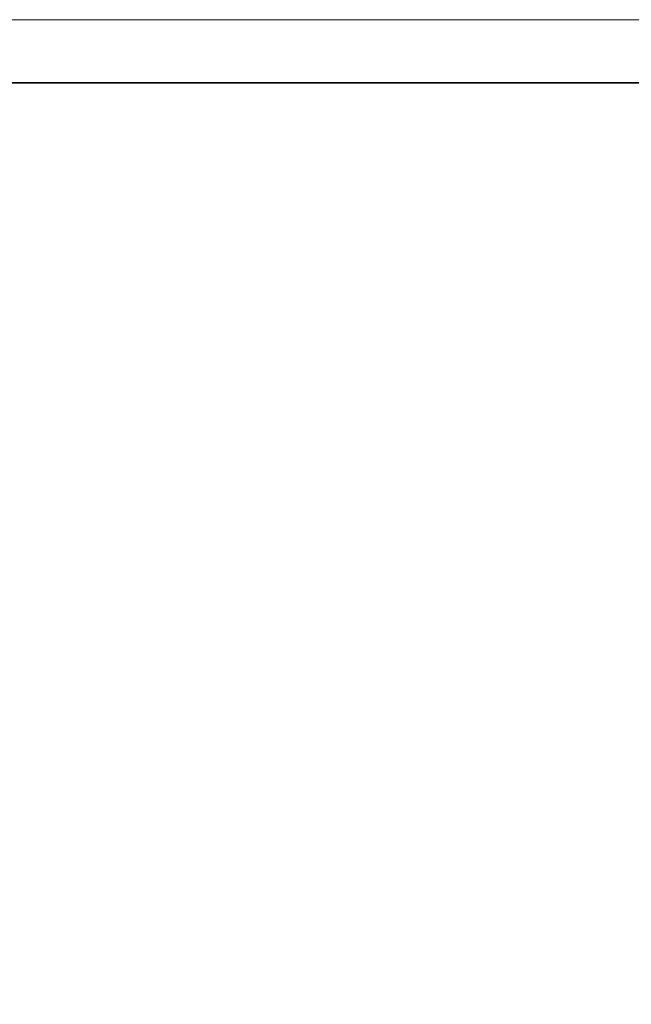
# Model space of a CAD drawing. Header units: millimetres. Extents: x -437 to 139813, y -473 to 90544.
# Tile 135 of 149: x 69433 to 79125, y 74934 to 90544. Entities that reach past the tile are written whole.
import ezdxf

# ---------------------------------------------------------------- set-up
doc = ezdxf.new("R2010")
doc.units = ezdxf.units.MM
doc.layers.add('059 Kader (tekening)', color=253, linetype='Continuous', lineweight=13)
doc.layers.add('Xref', color=253, linetype='Continuous')

# ---------------------------------------------------------------- blocks, each defined once
blk = doc.blocks.new('AE1')
at = {"layer": '059 Kader (tekening)', "color": 12, "linetype": 'Continuous', "lineweight": 13}
mesh = blk.add_polyface(dxfattribs=at)
corners = [(0, 0), (1399, 0), (1399, 841), (0, 841)]
mesh.append_faces([[corners[k] for k in face] for face in [(3, 1, 2)]], dxfattribs={"vtx0": -1, "color": 12})
mesh.append_faces([[corners[k] for k in face] for face in [(3, 0, 1)]], dxfattribs={"vtx2": -1, "color": 12})
at = {"layer": '059 Kader (tekening)', "color": 12, "linetype": 'Continuous', "lineweight": 35}
mesh = blk.add_polyface(dxfattribs=at)
corners = [(10, 10), (1389, 10), (1389, 831), (10, 831)]
mesh.append_faces([[corners[k] for k in face] for face in [(0, 2, 3)]], dxfattribs={"vtx0": -1, "color": 12})
mesh.append_faces([[corners[k] for k in face] for face in [(1, 2, 0)]], dxfattribs={"vtx1": -1, "color": 12})

msp = doc.modelspace()

# ---------------------------------------------------------------- block references
at = {"layer": 'Xref', "linetype": 'Continuous', "lineweight": 35, "xscale": 100, "yscale": 100, "zscale": 100}
msp.add_blockref('AE1', (-87, 6444.2), dxfattribs=at)

doc.saveas('drawing.dxf')
